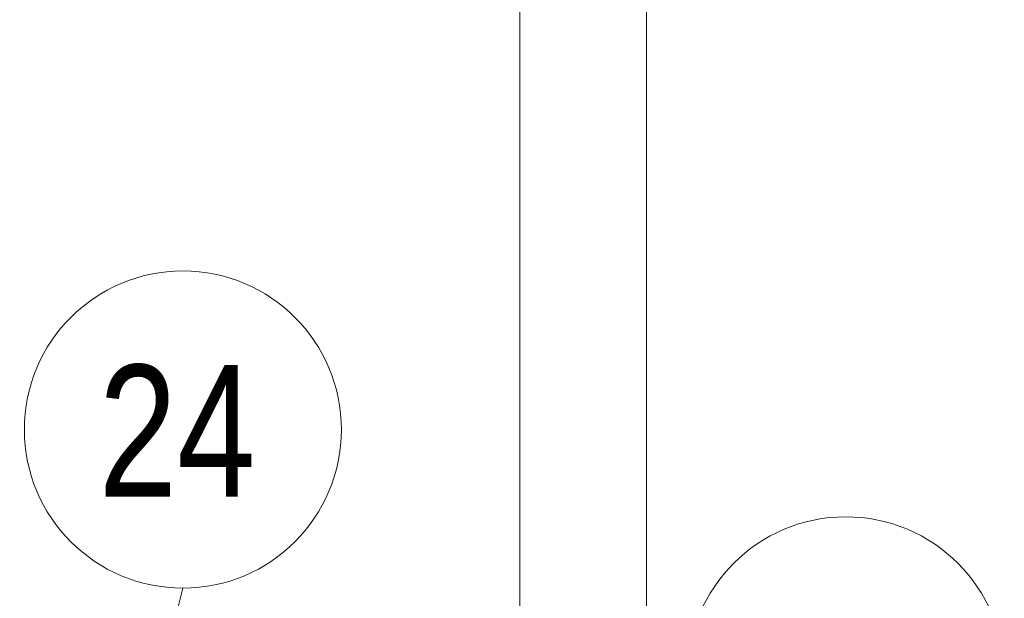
# Model space of a CAD drawing. Header units: centimetres. Extents: x -1589 to 108054, y -205274 to 31709.
# Tile 236 of 256: x 24142 to 24231, y 27522 to 27575. Entities that reach past the tile are written whole.
import ezdxf

# ---------------------------------------------------------------- set-up
doc = ezdxf.new("R2010")
doc.units = ezdxf.units.CM
doc.header["$LTSCALE"] = 0.01
doc.header["$MEASUREMENT"] = 0
doc.layers.add('A-ANNO-NOTE', color=7, linetype='Continuous', lineweight=30)
doc.layers.add('P-PIPE', color=7, linetype='Continuous', lineweight=9)
doc.styles.add('Century Gothic', font='GOTHIC.TTF', dxfattribs={"width": 0.8, "height": 119.0625})

msp = doc.modelspace()

# ---------------------------------------------------------------- linework, layer by layer
at = {"layer": 'A-ANNO-NOTE', "lineweight": 9}
msp.add_line((24141.75899, 27463.15059), (24157.2135, 27523.21736), dxfattribs=at)
for centre in [(24157.2135, 27537.53806), (24217.09981, 27515.33853)]:
    msp.add_circle(centre, 14.3207, dxfattribs=at)
at = {"layer": 'P-PIPE', "color": 30, "true_color": 0xff8000}
for p, q in [((24187.65214, 27631.60878), (24187.65214, 27510.01814)), ((24199.08214, 27510.01814), (24199.08214, 27631.60878))]:
    msp.add_line(p, q, dxfattribs=at)

# ---------------------------------------------------------------- texts
at = {"layer": 'A-ANNO-NOTE', "color": 5, "lineweight": 9, "true_color": 0x0000ff, "insert": (24149.60682, 27543.37316), "char_height": 11.90625, "width": 17.9578, "attachment_point": 1, "style": 'Century Gothic'}
msp.add_mtext('24', dxfattribs=at)

doc.saveas('drawing.dxf')
